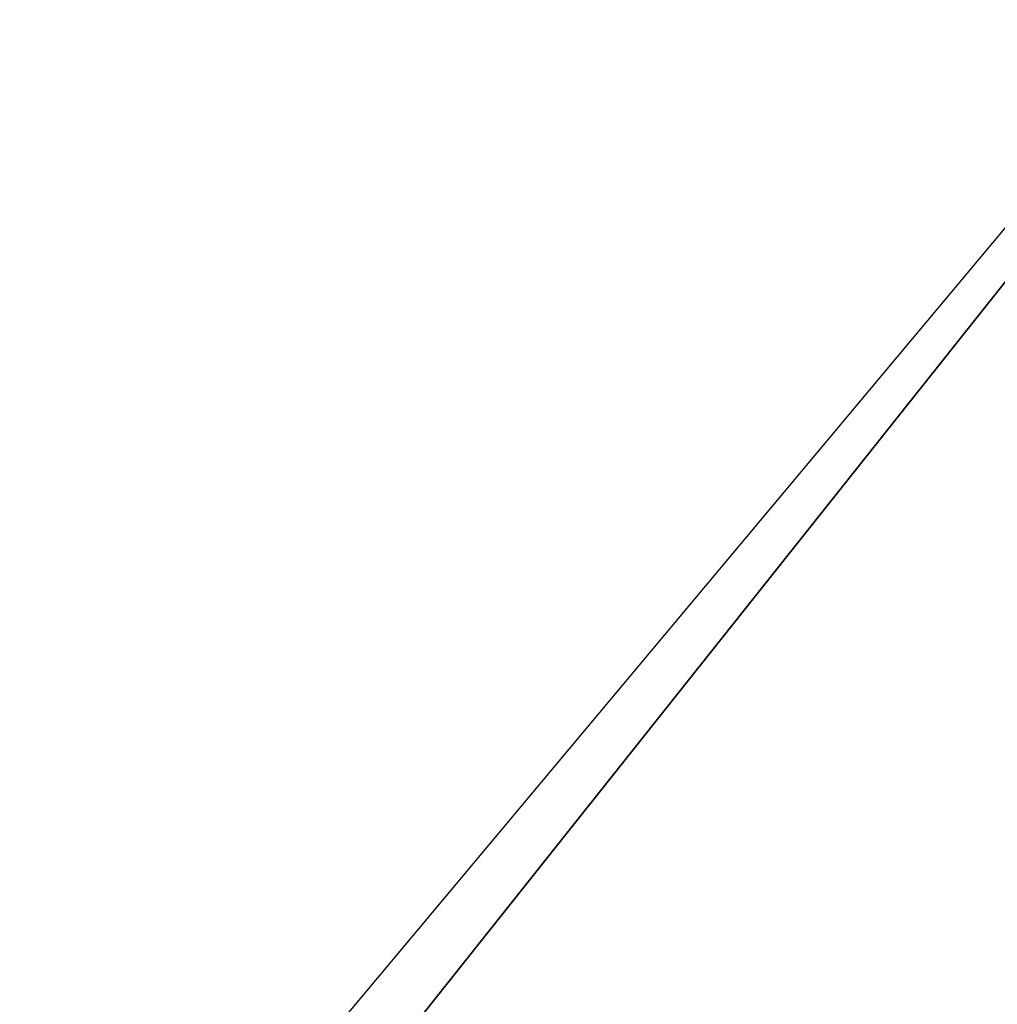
# Model space of a CAD drawing. Extents: x -60 to 60, y -3 to 0.
# Tile 198 of 256: x -18.699589 to -18.699376, y -1.615395 to -1.615181. Entities that reach past the tile are written whole.
import ezdxf

# ---------------------------------------------------------------- set-up
doc = ezdxf.new("R2010")
doc.units = 0
doc.header["$LTSCALE"] = 2.54
doc.layers.get('0').update_dxf_attribs({"linetype": 'CONTINUOUS'})

# ---------------------------------------------------------------- blocks, each defined once
blk = doc.blocks.new('LINEO-LED_STL')
at = {"color": 0}
for p, q in [((-18.69918518, -1.61499996, 43.40226746), (-19.23043976, -2.25, 43.38991394)), ((-18.69918518, -1.61499996, 43.40226746), (-19.23043976, -2.25, 43.38991394)), ((-18.69918518, -1.61499996, 3.4042511), (-19.23043976, -2.25, 3.41660271)), ((-18.69918518, -1.61499996, 3.4042511), (-19.23043976, -2.25, 3.41660271)), ((-18.69918518, -1.61499996, 4.12428856), (-19.20414429, -2.25, 4.13612137)), ((-18.69918518, -1.61499996, 4.12428856), (-19.20414429, -2.25, 4.13612137)), ((-19.20414429, -2.25, 42.6703949), (-18.69918518, -1.61499996, 42.68222961)), ((-19.20414429, -2.25, 42.6703949), (-18.69918518, -1.61499996, 42.68222961))]:
    blk.add_line(p, q, dxfattribs=at)

msp = doc.modelspace()

# ---------------------------------------------------------------- block references
at = {"color": 0}
msp.add_blockref('LINEO-LED_STL', (0, 0), dxfattribs=at)

doc.saveas('drawing.dxf')
